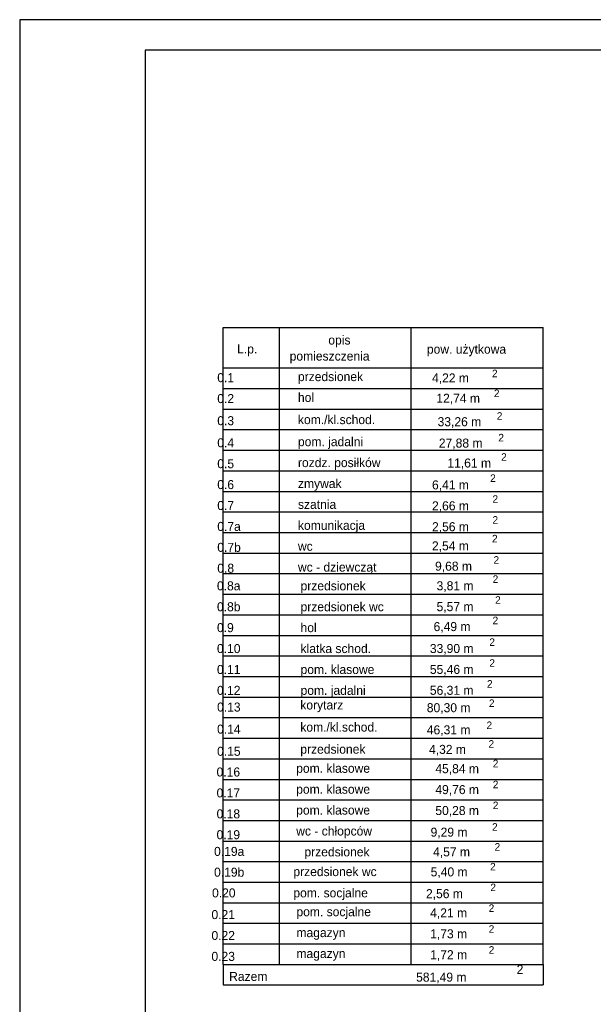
# Model space of a CAD drawing. Header units: millimetres. Extents: x 45180 to 119519, y 31297 to 302414.
# Tile 7 of 97: x 45780 to 57211, y 90030 to 109653. Entities that reach past the tile are written whole.
import ezdxf

# ---------------------------------------------------------------- set-up
doc = ezdxf.new("R2010")
doc.units = ezdxf.units.MM
doc.header["$MEASUREMENT"] = 0
doc.layers.add('#podkład', color=252, linetype='Continuous')
doc.layers.add('_TABELA', color=7, linetype='Continuous')
doc.styles.add('GENERATED_STYLE_2', font='txt')
doc.styles.add('GENERATED_STYLE_4', font='txt')

msp = doc.modelspace()

# ---------------------------------------------------------------- linework, layer by layer
at = {"layer": '#podkład', "linetype": 'Continuous'}
for p, q in [((49834, 90821), (49834, 103516)), ((49834, 103516), (56209, 103516)), ((50959, 90821), (50959, 103516)), ((53584, 90821), (53584, 103516)), ((56209, 90821), (56209, 103516)), ((49834, 102713), (56209, 102713)), ((49834, 102303), (56209, 102303)), ((49834, 101893), (56209, 101893)), ((49834, 101483), (56209, 101483)), ((49834, 101073), (56209, 101073)), ((49834, 100663), (56209, 100663)), ((49834, 100253), (56209, 100253)), ((49834, 99843), (56209, 99843)), ((49834, 99433), (56209, 99433)), ((49834, 99023), (56209, 99023)), ((49834, 98613), (56209, 98613)), ((49834, 98203), (56209, 98203)), ((49834, 97793), (56209, 97793)), ((49834, 97383), (56209, 97383)), ((49834, 96973), (56209, 96973)), ((49834, 96563), (56209, 96563)), ((49834, 96153), (56209, 96153)), ((49834, 95743), (56209, 95743)), ((49834, 95333), (56209, 95333)), ((49834, 94923), (56209, 94923)), ((49834, 94513), (56209, 94513)), ((49834, 94103), (56209, 94103)), ((49834, 93693), (56209, 93693)), ((49834, 93283), (56209, 93283)), ((49834, 92873), (56209, 92873)), ((49834, 92463), (56209, 92463)), ((49834, 92053), (56209, 92053)), ((49834, 91645), (56209, 91645)), ((49834, 91235), (56209, 91235)), ((49834, 90823), (56209, 90823)), ((49834, 90821), (49834, 90419)), ((49834, 90821), (56209, 90821)), ((49834, 90821), (56209, 90821)), ((56209, 90823), (56209, 90419)), ((49834, 90419), (56209, 90419))]:
    msp.add_line(p, q, dxfattribs=at)
at = {"layer": '_TABELA', "color": 7}
for p, q in [((117780, 109653), (45780, 109653)), ((45780, 109653), (45780, 79953)), ((117180, 109043), (48280, 109043)), ((48280, 109043), (48280, 80563))]:
    msp.add_line(p, q, dxfattribs=at)

# ---------------------------------------------------------------- texts
at = {"layer": '#podkład', "linetype": 'Continuous'}
for s, height, style, p in [('opis', 180, 'GENERATED_STYLE_4', (51930, 103179)), ('L.p.', 180, 'GENERATED_STYLE_4', (50113, 103001)), ('pomieszczenia', 180, 'GENERATED_STYLE_4', (51160, 102859)), ('pow. użytkowa', 180, 'GENERATED_STYLE_4', (53895, 102997)), ('przedsionek', 180, 'GENERATED_STYLE_2', (51325, 102450)), ('2', 150, 'GENERATED_STYLE_2', (55192, 102527)), ('     0.1', 180, 'GENERATED_STYLE_2', (49383, 102429)), ('  4,22 m', 180, 'GENERATED_STYLE_2', (53863, 102423)), ('2', 150, 'GENERATED_STYLE_2', (55230, 102132)), ('     0.2', 180, 'GENERATED_STYLE_2', (49383, 102012)), ('hol', 180, 'GENERATED_STYLE_2', (51325, 102034)), ('12,74 m', 180, 'GENERATED_STYLE_2', (54083, 102018)), ('     0.3', 180, 'GENERATED_STYLE_2', (49383, 101571)), ('kom./kl.schod.', 180, 'GENERATED_STYLE_2', (51325, 101593)), ('33,26 m', 180, 'GENERATED_STYLE_2', (54108, 101551)), ('2', 150, 'GENERATED_STYLE_2', (55288, 101680)), ('     0.4', 180, 'GENERATED_STYLE_2', (49383, 101131)), ('pom. jadalni', 180, 'GENERATED_STYLE_2', (51325, 101153)), ('27,88 m', 180, 'GENERATED_STYLE_2', (54133, 101125)), ('2', 150, 'GENERATED_STYLE_2', (55318, 101249)), ('     0.5', 180, 'GENERATED_STYLE_2', (49383, 100714)), ('rozdz. posiłków', 180, 'GENERATED_STYLE_2', (51325, 100736)), ('11,61 m', 180, 'GENERATED_STYLE_2', (54303, 100728)), ('2', 150, 'GENERATED_STYLE_2', (55375, 100863)), ('     0.6', 180, 'GENERATED_STYLE_2', (49383, 100298)), ('zmywak', 180, 'GENERATED_STYLE_2', (51325, 100319)), ('  6,41 m', 180, 'GENERATED_STYLE_2', (53863, 100292)), ('2', 150, 'GENERATED_STYLE_2', (55155, 100442)), ('szatnia', 180, 'GENERATED_STYLE_2', (51325, 99903)), ('2', 150, 'GENERATED_STYLE_2', (55202, 100025)), ('     0.7', 180, 'GENERATED_STYLE_2', (49383, 99881)), ('  2,66 m', 180, 'GENERATED_STYLE_2', (53863, 99875)), ('2', 150, 'GENERATED_STYLE_2', (55202, 99609)), ('     0.7a', 180, 'GENERATED_STYLE_2', (49383, 99464)), ('komunikacja', 180, 'GENERATED_STYLE_2', (51325, 99486)), ('  2,56 m', 180, 'GENERATED_STYLE_2', (53863, 99458)), ('2', 150, 'GENERATED_STYLE_2', (55192, 99236)), ('     0.7b', 180, 'GENERATED_STYLE_2', (49383, 99047)), ('wc', 180, 'GENERATED_STYLE_2', (51325, 99069)), ('  2,54 m', 180, 'GENERATED_STYLE_2', (53862, 99077)), ('2', 150, 'GENERATED_STYLE_2', (55223, 98811)), ('     0.8', 180, 'GENERATED_STYLE_2', (49383, 98631)), ('wc - dziewcząt', 180, 'GENERATED_STYLE_2', (51325, 98653)), ('  9,68 m', 180, 'GENERATED_STYLE_2', (53924, 98672)), ('2', 150, 'GENERATED_STYLE_2', (55206, 98429)), ('     0.8a', 180, 'GENERATED_STYLE_2', (49377, 98280)), ('przedsionek', 180, 'GENERATED_STYLE_2', (51377, 98280)), ('  3,81 m', 180, 'GENERATED_STYLE_2', (53954, 98281)), ('2', 150, 'GENERATED_STYLE_2', (55254, 98013)), ('     0.8b', 180, 'GENERATED_STYLE_2', (49377, 97863)), ('przedsionek wc', 180, 'GENERATED_STYLE_2', (51377, 97863)), ('  5,57 m', 180, 'GENERATED_STYLE_2', (53954, 97865)), ('2', 150, 'GENERATED_STYLE_2', (55204, 97606)), ('     0.9', 180, 'GENERATED_STYLE_2', (49377, 97447)), ('hol', 180, 'GENERATED_STYLE_2', (51377, 97447)), ('  6,49 m', 180, 'GENERATED_STYLE_2', (53894, 97468)), ('     0.10', 180, 'GENERATED_STYLE_2', (49377, 97030)), ('klatka schod.', 180, 'GENERATED_STYLE_2', (51377, 97030)), ('33,90 m', 180, 'GENERATED_STYLE_2', (53954, 97031)), ('2', 150, 'GENERATED_STYLE_2', (55139, 97173)), ('     0.11', 180, 'GENERATED_STYLE_2', (49377, 96613)), ('pom. klasowe', 180, 'GENERATED_STYLE_2', (51377, 96613)), ('55,46 m', 180, 'GENERATED_STYLE_2', (53954, 96615)), ('2', 150, 'GENERATED_STYLE_2', (55139, 96757)), ('     0.12', 180, 'GENERATED_STYLE_2', (49377, 96197)), ('pom. jadalni', 180, 'GENERATED_STYLE_2', (51377, 96197)), ('56,31 m', 180, 'GENERATED_STYLE_2', (53954, 96198)), ('2', 150, 'GENERATED_STYLE_2', (55092, 96340)), ('     0.13', 180, 'GENERATED_STYLE_2', (49379, 95864)), ('korytarz', 180, 'GENERATED_STYLE_2', (51372, 95906)), ('80,30 m', 180, 'GENERATED_STYLE_2', (53893, 95851)), ('2', 150, 'GENERATED_STYLE_2', (55131, 95956)), ('     0.14', 180, 'GENERATED_STYLE_2', (49379, 95424)), ('kom./kl.schod.', 180, 'GENERATED_STYLE_2', (51372, 95465)), ('46,31 m', 180, 'GENERATED_STYLE_2', (53893, 95410)), ('2', 150, 'GENERATED_STYLE_2', (55083, 95516)), ('przedsionek', 180, 'GENERATED_STYLE_2', (51372, 95025)), ('  4,32 m', 180, 'GENERATED_STYLE_2', (53803, 95020)), ('2', 150, 'GENERATED_STYLE_2', (55123, 95144)), ('     0.15', 180, 'GENERATED_STYLE_2', (49379, 94983)), ('pom. klasowe', 180, 'GENERATED_STYLE_2', (51290, 94644)), ('45,84 m', 180, 'GENERATED_STYLE_2', (54063, 94636)), ('2', 150, 'GENERATED_STYLE_2', (55208, 94753)), ('     0.16', 180, 'GENERATED_STYLE_2', (49369, 94570)), ('pom. klasowe', 180, 'GENERATED_STYLE_2', (51290, 94227)), ('49,76 m', 180, 'GENERATED_STYLE_2', (54063, 94219)), ('2', 150, 'GENERATED_STYLE_2', (55208, 94336)), ('     0.17', 180, 'GENERATED_STYLE_2', (49369, 94153)), ('pom. klasowe', 180, 'GENERATED_STYLE_2', (51290, 93811)), ('2', 150, 'GENERATED_STYLE_2', (55208, 93920)), ('     0.18', 180, 'GENERATED_STYLE_2', (49369, 93736)), ('50,28 m', 180, 'GENERATED_STYLE_2', (54063, 93802)), ('wc - chłopców', 180, 'GENERATED_STYLE_2', (51290, 93394)), ('2', 150, 'GENERATED_STYLE_2', (55193, 93489)), ('     0.19', 180, 'GENERATED_STYLE_2', (49369, 93320)), ('  9,29 m', 180, 'GENERATED_STYLE_2', (53834, 93371)), ('2', 150, 'GENERATED_STYLE_2', (55244, 93092)), ('     0.19a', 180, 'GENERATED_STYLE_2', (49319, 92987)), ('przedsionek', 180, 'GENERATED_STYLE_2', (51454, 92978)), ('  4,57 m', 180, 'GENERATED_STYLE_2', (53884, 92978)), ('2', 150, 'GENERATED_STYLE_2', (55154, 92698)), ('     0.19b', 180, 'GENERATED_STYLE_2', (49319, 92573)), ('przedsionek wc', 180, 'GENERATED_STYLE_2', (51234, 92585)), ('  5,40 m', 180, 'GENERATED_STYLE_2', (53836, 92579)), ('2', 150, 'GENERATED_STYLE_2', (55160, 92285)), ('     0.20', 180, 'GENERATED_STYLE_2', (49279, 92160)), ('pom. socjalne', 180, 'GENERATED_STYLE_2', (51234, 92161)), ('   2,56 m', 180, 'GENERATED_STYLE_2', (53676, 92145)), ('     0.21', 180, 'GENERATED_STYLE_2', (49267, 91728)), ('pom. socjalne', 180, 'GENERATED_STYLE_2', (51295, 91785)), ('  4,21 m', 180, 'GENERATED_STYLE_2', (53826, 91762)), ('2', 150, 'GENERATED_STYLE_2', (55126, 91871)), ('     0.22', 180, 'GENERATED_STYLE_2', (49267, 91311)), ('magazyn', 180, 'GENERATED_STYLE_2', (51295, 91369)), ('  1,73 m', 180, 'GENERATED_STYLE_2', (53826, 91345)), ('2', 150, 'GENERATED_STYLE_2', (55126, 91455)), ('     0.23', 180, 'GENERATED_STYLE_2', (49267, 90895)), ('magazyn', 180, 'GENERATED_STYLE_2', (51295, 90952)), ('  1,72 m', 180, 'GENERATED_STYLE_2', (53826, 90928)), ('2', 150, 'GENERATED_STYLE_2', (55126, 91038)), ('Razem', 180, 'GENERATED_STYLE_4', (49954, 90496)), (' 581,49 m', 180, 'GENERATED_STYLE_4', (53613, 90481)), ('2', 180, 'GENERATED_STYLE_4', (55684, 90636))]:
    msp.add_text(s, height=height, dxfattribs=dict(at, style=style)).set_placement(p)

doc.saveas('drawing.dxf')
